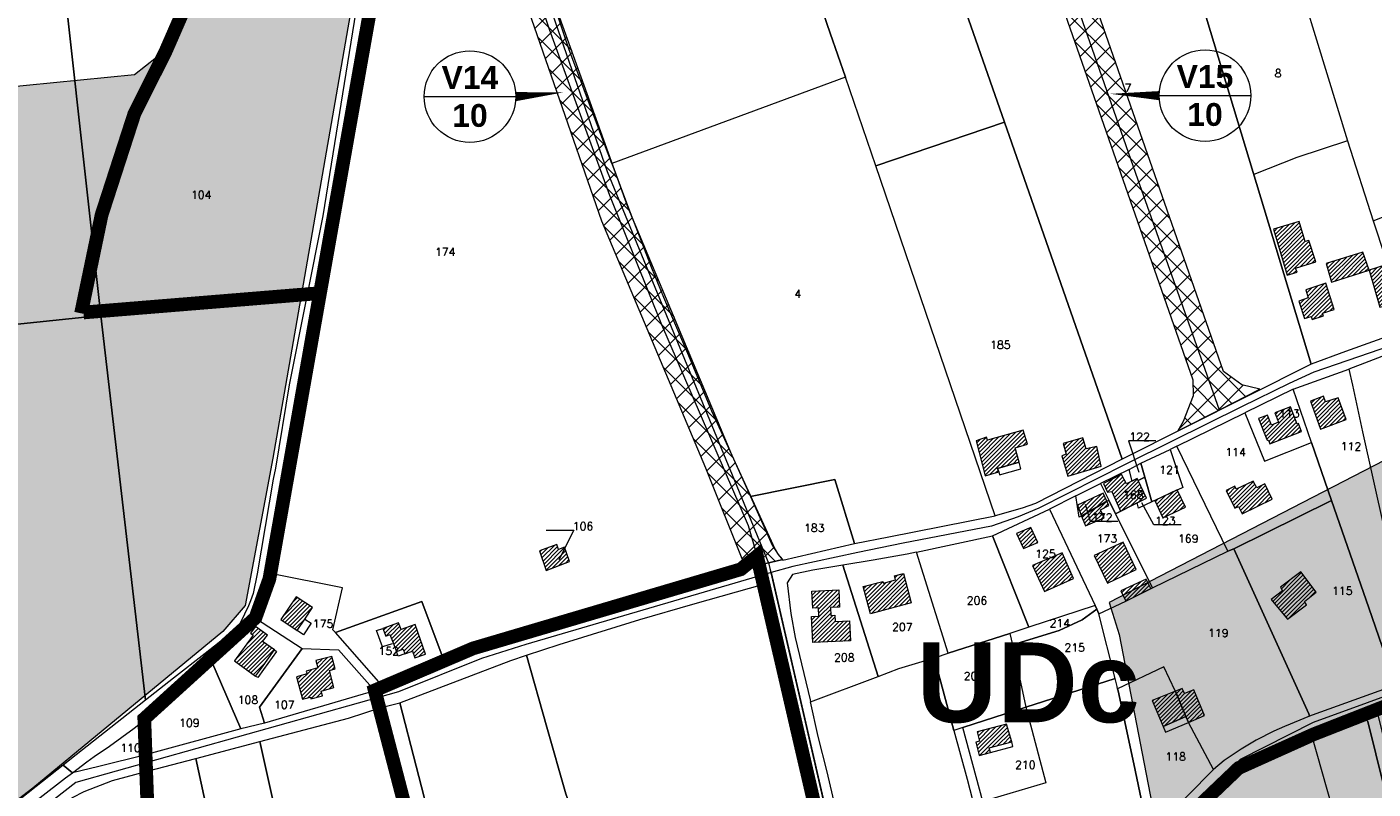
# Model space of a CAD drawing. Header units: metres. Extents: x 578835 to 593571, y 248557 to 255108.
# Tile 126 of 251: x 584321 to 584912, y 251097 to 251431. Entities that reach past the tile are written whole.
import ezdxf

# ---------------------------------------------------------------- set-up
doc = ezdxf.new("R2010")
doc.units = ezdxf.units.M
doc.linetypes.add('CACHEX2', pattern=[0.75, 0.5, -0.25])
doc.linetypes.add('SOLID_LINE', pattern=[0])
for name, color, linetype, lineweight in [('Cad-BATIMENT_BATI_LEGER13', 7, 'SOLID_LINE', 0), ('Cad-BATIMENT_BATI_PRIVE12', 7, 'SOLID_LINE', 0), ('Cad-BATIMENT_BATI_PRIVE12_HACH', 7, 'SOLID_LINE', 0), ('Cad-HYDROGRAPHI_COURS_D_EAU28', 5, 'SOLID_LINE', 0), ('Cad-PARCELLAIRE_PARCELLE1', 250, 'SOLID_LINE', 0), ('Cad-PARCELLAIRE_PARCELLE1_', 250, 'SOLID_LINE', 0), ('Cad-RESEAU_ROUT_AXE_DE_VOIE26', 255, 'SOLID_LINE', 0), ('Cad-RESEAU_ROUT_LIMITE_DE_VOIE_P23', 8, 'SOLID_LINE', 0), ('Cad-TOPONYMIE_DETAIL_PARCELLAIR181', 7, 'SOLID_LINE', 0), ('Cad-TOPONYMIE_NUMERO_DE_PARCELL182', 250, 'SOLID_LINE', 0), ('ER', 192, 'Continuous', 18), ('PLU', 7, 'CACHEX2', 5), ('PPRI global - contour', 152, 'Continuous', 5), ('PPRI global - hachures', 152, 'Continuous', 5)]:
    doc.layers.add(name, color=color, linetype=linetype, lineweight=lineweight)
doc.layers.add('PLU nom', color=7, linetype='Continuous')
doc.styles.get("Standard").update_dxf_attribs({"font": 'arialbd_0.ttf', "height": 50})
doc.styles.add('TEXTSTYLE_45_11', font='txt.shx', dxfattribs={"oblique": 50})

msp = doc.modelspace()

# ---------------------------------------------------------------- hatches: boundary and pattern name
at = {"layer": 'Cad-BATIMENT_BATI_PRIVE12_HACH', "ltscale": 0.4}
h = msp.add_hatch(dxfattribs=at)
h.set_pattern_fill('ANSI31', color=256, scale=0.4, style=0)
h.paths.add_polyline_path([(584886.58, 251328.07), (584883.49, 251337.51), (584881.88, 251337.04), (584879.17, 251345.84), (584867.91, 251342.45), (584873.97, 251322.22), (584878.3, 251323.59), (584877.59, 251325.31)])
h = msp.add_hatch(dxfattribs=at)
h.set_pattern_fill('ANSI31', color=256, scale=0.4, style=0)
h.paths.add_polyline_path([(584909.89, 251324.44), (584907.17, 251332.35), (584891.02, 251327.33), (584893.42, 251319.27)])
h = msp.add_hatch(dxfattribs=at)
h.set_pattern_fill('ANSI31', color=256, scale=0.4, style=0)
h.paths.add_polyline_path([(584921.81, 251310.17), (584916.8, 251326.7), (584909.89, 251324.44), (584914.63, 251308.23)])
h = msp.add_hatch(dxfattribs=at)
h.set_pattern_fill('ANSI31', color=256, scale=0.4, style=0)
h.paths.add_polyline_path([(584894.51, 251307.22), (584890.84, 251318.72), (584882.09, 251315.87), (584883.2, 251312.4), (584879.04, 251310.94), (584881.57, 251303.35), (584884.39, 251304.14), (584884.83, 251302.84), (584889.89, 251304.38), (584889.37, 251305.68)])
h = msp.add_hatch(dxfattribs=at)
h.set_pattern_fill('ANSI31', color=256, scale=0.4, style=0)
h.paths.add_polyline_path([(584899.86, 251259.06), (584896.26, 251268.57), (584890.73, 251266.77), (584889.86, 251269.27), (584884.11, 251266.99), (584888.51, 251254.77)])
h = msp.add_hatch(dxfattribs=at)
h.set_pattern_fill('ANSI31', color=256, scale=0.4, style=0)
h.paths.add_polyline_path([(584880.28, 251253.75), (584878.9, 251257.31), (584878.27, 251257.03), (584875.41, 251264.6), (584868.54, 251261.91), (584870.21, 251257.81), (584867.1, 251256.54), (584865.33, 251260.96), (584861.41, 251259.42), (584865.07, 251250.24), (584865.94, 251249.65), (584866.38, 251248.35)])
h = msp.add_hatch(dxfattribs=at)
h.set_pattern_fill('ANSI31', color=256, scale=0.4, style=0)
h.paths.add_polyline_path([(584756.43, 251240.26), (584754.74, 251246.59), (584760.05, 251248.14), (584758.13, 251254.34), (584742.51, 251249.92), (584742.15, 251251.23), (584737.58, 251249.72), (584741.5, 251234.33), (584747.46, 251236.06), (584746.92, 251237.58)])
h = msp.add_hatch(dxfattribs=at)
h.set_pattern_fill('ANSI31', color=256, scale=0.4, style=0)
h.paths.add_polyline_path([(584792.43, 251238.49), (584790.47, 251247.24), (584785.77, 251246.17), (584784.3, 251250.95), (584775.69, 251248.45), (584777.07, 251243.77), (584775.15, 251243.06), (584777.71, 251234.13)])
h = msp.add_hatch(dxfattribs=at)
h.set_pattern_fill('ANSI31', color=256, scale=0.4, style=0)
h.paths.add_polyline_path([(584812.23, 251224.53), (584808.61, 251232.26), (584808.22, 251233.12), (584803.46, 251230.83), (584801.31, 251234.88), (584793.47, 251230.99), (584795.2, 251227.13), (584797.07, 251227.39), (584800.93, 251218.8)])
h = msp.add_hatch(dxfattribs=at)
h.set_pattern_fill('ANSI31', color=256, scale=0.4, style=0)
h.paths.add_polyline_path([(584829.38, 251220.62), (584825.78, 251228.12), (584815.86, 251223.5), (584819.47, 251215.89)])
h = msp.add_hatch(dxfattribs=at)
h.set_pattern_fill('ANSI31', color=256, scale=0.4, style=0)
h.paths.add_polyline_path([(584867.42, 251224.02), (584864.14, 251230.77), (584860.58, 251229.02), (584859.09, 251232.02), (584851.56, 251228.5), (584850.95, 251229.78), (584847.23, 251227.91), (584851.02, 251220.09), (584852.6, 251220.89), (584854.19, 251217.68)])
h = msp.add_hatch(dxfattribs=at)
h.set_pattern_fill('ANSI31', color=256, scale=0.4, style=0)
h.paths.add_polyline_path([(584783.79, 251216.69), (584794.86, 251223.19), (584793.25, 251226.74), (584781.98, 251221.45)])
h = msp.add_hatch(dxfattribs=at)
h.set_pattern_fill('ANSI31', color=256, scale=0.4, style=0)
h.paths.add_polyline_path([(584794.86, 251223.19), (584783.79, 251216.69), (584785.55, 251212.38), (584793.74, 251215.96), (584792.13, 251219.4), (584795.77, 251221.27)])
h = msp.add_hatch(dxfattribs=at)
h.set_pattern_fill('ANSI31', color=256, scale=0.4, style=0)
h.paths.add_polyline_path([(584764.56, 251205.05), (584761.62, 251211.72), (584755.33, 251208.96), (584758.27, 251202.4)])
h = msp.add_hatch(dxfattribs=at)
h.set_pattern_fill('ANSI31', color=256, scale=0.4, style=0)
h.paths.add_polyline_path([(584559.32, 251196.81), (584558.13, 251200.05), (584558.01, 251200.6), (584557.06, 251203.08), (584554.42, 251202.08), (584553.75, 251204.14), (584546.15, 251201.39), (584549.09, 251192.83), (584556.51, 251195.79)])
h = msp.add_hatch(dxfattribs=at)
h.set_pattern_fill('ANSI31', color=256, scale=0.4, style=0)
h.paths.add_polyline_path([(584807.76, 251193.28), (584802.06, 251205.29), (584789.36, 251199.32), (584795.15, 251187.21)])
h = msp.add_hatch(dxfattribs=at)
h.set_pattern_fill('ANSI31', color=256, scale=0.4, style=0)
h.paths.add_polyline_path([(584780.31, 251189.31), (584775.24, 251200.6), (584762.35, 251194.94), (584767.51, 251183.57)])
h = msp.add_hatch(dxfattribs=at)
h.set_pattern_fill('ANSI31', color=256, scale=0.4, style=0)
h.paths.add_polyline_path([(584879.98, 251192.19), (584871.07, 251185.43), (584871.94, 251183.82), (584866.98, 251180.07), (584874.06, 251171.41), (584882.42, 251177.79), (584881.48, 251179.28), (584886.66, 251183.27)])
h = msp.add_hatch(dxfattribs=at)
h.set_pattern_fill('ANSI31', color=256, scale=0.4, style=0)
h.paths.add_polyline_path([(584688.11, 251185.73), (584696.73, 251188.01), (584696.97, 251187.24), (584702.2, 251188.69), (584701.72, 251190.54), (584705.75, 251191.55), (584709.15, 251178.57), (584691.24, 251173.84)])
h = msp.add_hatch(dxfattribs=at)
h.set_pattern_fill('ANSI31', color=256, scale=0.4, style=0)
h.paths.add_polyline_path([(584803.24, 251179.3), (584814.15, 251184.9), (584812.15, 251188.97), (584801.04, 251183.91)])
h = msp.add_hatch(dxfattribs=at)
h.set_pattern_fill('ANSI31', color=256, scale=0.4, style=0)
h.paths.add_polyline_path([(584446.58, 251176.57), (584439.42, 251181.32), (584432.68, 251171.29), (584439.92, 251166.43), (584443.29, 251171.5)])
h = msp.add_hatch(dxfattribs=at)
h.set_pattern_fill('ANSI31', color=256, scale=0.4, style=0)
h.paths.add_polyline_path([(584665.6, 251183.73), (584677.42, 251184.27), (584677.65, 251176.71), (584673.7, 251176.61), (584673.91, 251173.06), (584675.63, 251173.2), (584675.78, 251170.43), (584682.11, 251170.73), (584682.51, 251161.96), (584665.92, 251161.24), (584665.45, 251172.69), (584668.65, 251172.85), (584668.44, 251176.39), (584665.9, 251176.29)])
h = msp.add_hatch(dxfattribs=at)
h.set_pattern_fill('ANSI31', color=256, scale=0.4, style=0)
h.paths.add_polyline_path([(584421.64, 251146.51), (584424.23, 251150.06), (584429.91, 251158.01), (584424.74, 251161.7), (584426.81, 251164.44), (584421.55, 251168.24), (584419.41, 251165.27), (584420.55, 251164.47), (584415, 251156.87), (584412.34, 251153.2)])
h = msp.add_hatch(dxfattribs=at)
h.set_pattern_fill('ANSI31', color=256, scale=0.4, style=0)
h.paths.add_polyline_path([(584490.46, 251157.5), (584491.53, 251154.58), (584496.18, 251156.19), (584491.55, 251169.07), (584485.47, 251166.89), (584484.31, 251169.91), (584477.51, 251167.45), (584478.7, 251164.09), (584480.54, 251164.81), (584482.01, 251161.03), (584483.48, 251157.25), (584486.36, 251158.26), (584487.02, 251156.31)])
h = msp.add_hatch(dxfattribs=at)
h.set_pattern_fill('ANSI31', color=256, scale=0.4, style=0)
h.paths.add_polyline_path([(584456.02, 251141.47), (584453.99, 251148.99), (584456.49, 251149.64), (584455.04, 251155.1), (584448.11, 251153.29), (584448.95, 251150.12), (584443.88, 251148.69), (584444.23, 251147.51), (584439.63, 251146.22), (584442.26, 251136.42), (584445.66, 251137.25), (584445.88, 251136.49), (584450.97, 251137.81), (584450.39, 251139.88)])
h = msp.add_hatch(dxfattribs=at)
h.set_pattern_fill('ANSI31', color=256, scale=0.4, style=0)
h.paths.add_polyline_path([(584814.7, 251135.79), (584819.54, 251124.37), (584829.56, 251128.78), (584825, 251139.88)])
h = msp.add_hatch(dxfattribs=at)
h.set_pattern_fill('ANSI31', color=256, scale=0.4, style=0)
h.paths.add_polyline_path([(584825, 251139.88), (584829.56, 251128.78), (584830.68, 251126.2), (584837.68, 251129.24), (584832.95, 251140.44), (584828.88, 251138.87), (584827.88, 251141.01)])
h = msp.add_hatch(dxfattribs=at)
h.set_pattern_fill('ANSI31', color=256, scale=0.4, style=0)
h.paths.add_polyline_path([(584750.94, 251125.43), (584738.03, 251122.02), (584739.11, 251117.98), (584737.5, 251117.51), (584738.97, 251111.73), (584743.81, 251113.03), (584743.31, 251115.11), (584753.15, 251117.71)])
at = {"layer": 'ER', "ltscale": 0.4}
h = msp.add_hatch(dxfattribs=at)
h.set_pattern_fill('ANSI37', color=256, scale=2, style=0)
h.paths.add_polyline_path([(584649.43, 251202.1), (584630.51, 251243.54), (584585.08, 251351.83), (584541.71, 251472.26), (584529.29, 251502.03), (584530.09, 251511.44), (584532.65, 251514.71), (584536.88, 251516.61), (584545.23, 251518.22), (584617.38, 251524.81), (584732.5, 251536.96), (584768.48, 251538.6), (584806.56, 251542.08), (584824.73, 251541.87), (584851.24, 251546.16), (584873.91, 251549.55), (584941.24, 251563.49), (584971.66, 251576.14), (585016.7, 251593.83), (585059.11, 251607.86), (585086.64, 251615.3), (585151.33, 251627.75), (585224.85, 251636.47), (585295.49, 251640.79), (585369.67, 251646.99), (585450.89, 251658.61), (585518.83, 251663.57), (585580.34, 251665.92), (585625.02, 251667.43), (585636.03, 251670.13), (585632.97, 251680.16), (585626.27, 251679.13), (585581.46, 251677.42), (585521.14, 251675.19), (585450.82, 251668.3), (585377.74, 251659.72), (585296.63, 251653.35), (585224.52, 251647.52), (585148.85, 251637.71), (585085.07, 251625.51), (585059.44, 251618.96), (585016, 251604.55), (584977.3, 251590.61), (584936.8, 251577.89), (584892.21, 251565.35), (584856.67, 251559), (584825.33, 251555.52), (584806.95, 251552.78), (584768.67, 251550.55), (584733.03, 251548.67), (584617.72, 251535.78), (584543.89, 251528.92), (584532.33, 251531.01), (584523.11, 251526.87), (584515.53, 251517.15), (584521.06, 251500.27), (584531.52, 251466.61), (584573.3, 251346.15), (584618.98, 251237.88), (584635.78, 251195.87), (584636.69, 251193.89), (584652.81, 251197.59), (584650.7, 251200.09)])
at = {"layer": 'ER'}
h = msp.add_hatch(dxfattribs=at)
h.set_pattern_fill('ANSI37', color=256, scale=2, style=0)
h.paths.add_polyline_path([(584825.94, 251254), (584844.54, 251263.41), (584861.91, 251272.26), (584854.06, 251274.16), (584846, 251279.98), (584759.09, 251529.26), (584760.62, 251534.13), (584768.01, 251538.63), (584748.64, 251537.55), (584740.26, 251537.46), (584727.47, 251536.47), (584737.83, 251533.23), (584743.32, 251529.35), (584745.85, 251524.58), (584832.53, 251276.44), (584832.7, 251269.39), (584828.29, 251258.12)])
at = {"layer": 'PPRI global - hachures', "ltscale": 0.4}
h = msp.add_hatch(dxfattribs=at)
h.set_pattern_fill('ANSI36', color=256, scale=2, style=0)
h.paths.add_polyline_path([(583783.61, 251394.92), (583946.21, 251362.57), (584012.55, 251370.66), (584098.3, 251384.41), (584238.25, 251397.35), (584368.5, 251410.28), (584383.06, 251421.61), (584395.2, 251448.29), (584419.46, 251503.28), (584433.22, 251512.17), (584451.82, 251518.64), (584493.89, 251519.45), (584494.7, 251517.83), (584472.05, 251487.91), (584429.17, 251242.09), (584417.04, 251177.39), (584407.33, 251166.07), (584324.01, 251097.34), (584223.69, 251020.52), (584200.23, 251017.28), (584149.27, 251031.84), (583999.6, 251116.75), (583954.3, 251135.35), (583907.38, 251147.47), (583862.89, 251167.69), (583817.58, 251210.55), (583790.89, 251255.83), (583781.18, 251395.73)])
h = msp.add_hatch(dxfattribs=at)
h.set_pattern_fill('ANSI36', color=256, scale=2, style=0)
h.paths.add_polyline_path([(585242.56, 250780.23), (585265.66, 250798.09), (585286.7, 250804.38), (585289.93, 250787.96), (585326.39, 250810.17), (585330.51, 250825.48), (585332.77, 250868.33), (585348.01, 250892.87), (585368.08, 250929.4), (585385.04, 250960.79), (585420, 251010.54), (585447.53, 251036.99), (585518.72, 251077.28), (585598.27, 251123.95), (585621.04, 251151.16), (585692.53, 251198.38), (585723.43, 251230.19), (585637.54, 251423.36), (585591.28, 251427.03), (585538.57, 251422.44), (585488.16, 251414.81), (585414.83, 251394.96), (585343.03, 251372.05), (585277.87, 251348.23), (585198.43, 251338.3), (585108.29, 251333.72), (585046.42, 251316.92), (585001.35, 251284.85), (584795.87, 251178.72), (584800.22, 251164.72), (584815.5, 251086.08), (584822.37, 251051.72), (584819.32, 251024.99), (584791.82, 251006.67), (584731.47, 250981.47), (584700.16, 250976.13), (584659.67, 250974.6), (584593.22, 250952.46), (584510.56, 250915.62), (584433.42, 250868.28), (584351.68, 250824.76), (584321.89, 250808.72), (584305.85, 250783.52), (584289.81, 250751.95), (584310.44, 250703.84), (584324.95, 250679.41), (584347.1, 250669.48), (584371.55, 250659.56), (584400.57, 250641.23), (584409.74, 250621.38), (584399.81, 250601.53), (584383, 250586.26), (584353.21, 250570.99), (584343.28, 250555.72), (584342.52, 250547.32), (584351.68, 250539.68), (584363.14, 250532.81), (584402.1, 250526.7), (584442.58, 250516.01), (584470.85, 250509.9), (584483.07, 250499.98), (584489.18, 250483.18), (584480.78, 250466.38), (584358.94, 250424.9), (584287.9, 250398.94), (584209.22, 250382.14), (584125.96, 250363.05), (584103.32, 250351.74), (584085.24, 250360.61), (584066.5, 250379.34), (584071.07, 250273.21), (584114.62, 250275.14), (584147.19, 250265.93), (584185.77, 250251.87), (584224.57, 250241.26), (584264.15, 250239.99), (584302.22, 250247.96), (584339.45, 250262.04), (584392.88, 250285.19), (584363.5, 250180.41), (584396.55, 250191.71), (584429.35, 250209.71), (584463.06, 250232.48), (584509.48, 250247.33), (584563.23, 250258.54), (584653.27, 250281.47), (584710.91, 250295.68), (584752.12, 250307.72), (584786.5, 250341.33), (584838.38, 250380.15), (584946.57, 250440.75), (585046.31, 250526.64), (585147.58, 250632.48), (585219.01, 250708.68), (585240.76, 250756.07)])

# ---------------------------------------------------------------- linework, layer by layer
at = {"layer": 'Cad-BATIMENT_BATI_LEGER13'}
for points in [[(584757.24, 251237.32), (584756.43, 251240.26), (584746.92, 251237.58), (584747.46, 251236.06), (584747.82, 251234.76), (584757.24, 251237.32), (584757.24, 251237.32)], [(584757.24, 251237.32), (584756.43, 251240.26), (584746.92, 251237.58), (584747.46, 251236.06), (584747.82, 251234.76), (584757.24, 251237.32), (584757.24, 251237.32)], [(584483.48, 251157.25), (584486.36, 251158.26), (584487.02, 251156.31), (584484.13, 251155.3), (584483.48, 251157.25), (584483.48, 251157.25)], [(584483.48, 251157.25), (584486.36, 251158.26), (584487.02, 251156.31), (584484.13, 251155.3), (584483.48, 251157.25), (584483.48, 251157.25)], [(584820.65, 251121.9), (584830.68, 251126.2), (584829.65, 251128.57), (584829.56, 251128.78), (584819.54, 251124.37), (584820.65, 251121.9), (584820.65, 251121.9)], [(584820.65, 251121.9), (584830.68, 251126.2), (584829.65, 251128.57), (584829.56, 251128.78), (584819.54, 251124.37), (584820.65, 251121.9), (584820.65, 251121.9)]]:
    msp.add_lwpolyline(points, close=True, dxfattribs=at)
at = {"layer": 'Cad-BATIMENT_BATI_PRIVE12'}
for points in [[(584886.58, 251328.07), (584883.49, 251337.51), (584881.88, 251337.04), (584879.17, 251345.84), (584867.91, 251342.45), (584873.97, 251322.22), (584878.3, 251323.59), (584877.59, 251325.31), (584886.58, 251328.07), (584886.58, 251328.07)], [(584909.89, 251324.44), (584907.17, 251332.35), (584891.02, 251327.33), (584893.42, 251319.27), (584909.89, 251324.44), (584909.89, 251324.44)], [(584921.81, 251310.17), (584916.8, 251326.7), (584909.89, 251324.44), (584914.63, 251308.23), (584921.81, 251310.17), (584921.81, 251310.17)], [(584894.51, 251307.22), (584890.84, 251318.72), (584882.09, 251315.87), (584883.2, 251312.4), (584879.04, 251310.94), (584881.57, 251303.35), (584884.39, 251304.14), (584884.83, 251302.84), (584889.89, 251304.38), (584889.37, 251305.68), (584894.51, 251307.22), (584894.51, 251307.22)], [(584899.86, 251259.06), (584896.26, 251268.57), (584890.73, 251266.77), (584889.86, 251269.27), (584884.11, 251266.99), (584888.51, 251254.77), (584899.86, 251259.06), (584899.86, 251259.06)], [(584880.28, 251253.75), (584878.9, 251257.31), (584878.27, 251257.03), (584875.41, 251264.6), (584868.54, 251261.91), (584870.21, 251257.81), (584867.1, 251256.54), (584865.33, 251260.96), (584861.41, 251259.42), (584865.07, 251250.24), (584865.94, 251249.65), (584866.38, 251248.35), (584880.28, 251253.75), (584880.28, 251253.75)], [(584756.43, 251240.26), (584754.74, 251246.59), (584760.05, 251248.14), (584758.13, 251254.34), (584742.51, 251249.92), (584742.15, 251251.23), (584737.58, 251249.72), (584741.5, 251234.33), (584747.46, 251236.06), (584746.92, 251237.58), (584756.43, 251240.26), (584756.43, 251240.26)], [(584792.43, 251238.49), (584790.47, 251247.24), (584785.77, 251246.17), (584784.3, 251250.95), (584775.69, 251248.45), (584777.07, 251243.77), (584775.15, 251243.06), (584777.71, 251234.13), (584792.43, 251238.49), (584792.43, 251238.49)], [(584812.23, 251224.53), (584808.61, 251232.26), (584808.22, 251233.12), (584803.46, 251230.83), (584801.31, 251234.88), (584793.47, 251230.99), (584795.2, 251227.13), (584797.07, 251227.39), (584800.93, 251218.8), (584812.23, 251224.53), (584812.23, 251224.53)], [(584829.38, 251220.62), (584825.78, 251228.12), (584815.86, 251223.5), (584819.47, 251215.89), (584829.38, 251220.62), (584829.38, 251220.62)], [(584867.42, 251224.02), (584864.14, 251230.77), (584860.58, 251229.02), (584859.09, 251232.02), (584851.56, 251228.5), (584850.95, 251229.78), (584847.23, 251227.91), (584851.02, 251220.09), (584852.6, 251220.89), (584854.19, 251217.68), (584867.42, 251224.02), (584867.42, 251224.02)], [(584783.79, 251216.69), (584794.86, 251223.19), (584793.25, 251226.74), (584781.98, 251221.45), (584783.79, 251216.69), (584783.79, 251216.69)], [(584794.86, 251223.19), (584783.79, 251216.69), (584785.55, 251212.38), (584793.74, 251215.96), (584792.13, 251219.4), (584795.77, 251221.27), (584794.86, 251223.19), (584794.86, 251223.19)], [(584764.56, 251205.05), (584761.62, 251211.72), (584755.33, 251208.96), (584758.27, 251202.4), (584764.56, 251205.05), (584764.56, 251205.05)], [(584559.32, 251196.81), (584558.13, 251200.05), (584558.01, 251200.6), (584557.06, 251203.08), (584554.42, 251202.08), (584553.75, 251204.14), (584546.15, 251201.39), (584549.09, 251192.83), (584556.51, 251195.79), (584559.32, 251196.81), (584559.32, 251196.81)], [(584807.76, 251193.28), (584802.06, 251205.29), (584789.36, 251199.32), (584795.15, 251187.21), (584807.76, 251193.28), (584807.76, 251193.28)], [(584780.31, 251189.31), (584775.24, 251200.6), (584762.35, 251194.94), (584767.51, 251183.57), (584780.31, 251189.31), (584780.31, 251189.31)], [(584879.98, 251192.19), (584871.07, 251185.43), (584871.94, 251183.82), (584866.98, 251180.07), (584874.06, 251171.41), (584882.42, 251177.79), (584881.48, 251179.28), (584886.66, 251183.27), (584879.98, 251192.19), (584879.98, 251192.19)], [(584688.11, 251185.73), (584696.73, 251188.01), (584696.97, 251187.24), (584702.2, 251188.69), (584701.72, 251190.54), (584705.75, 251191.55), (584709.15, 251178.57), (584691.24, 251173.84), (584688.11, 251185.73), (584688.11, 251185.73)], [(584803.24, 251179.3), (584814.15, 251184.9), (584812.15, 251188.97), (584801.04, 251183.91), (584803.24, 251179.3), (584803.24, 251179.3)], [(584446.58, 251176.57), (584439.42, 251181.32), (584432.68, 251171.29), (584439.92, 251166.43), (584443.29, 251171.5), (584446.58, 251176.57), (584446.58, 251176.57)], [(584665.6, 251183.73), (584677.42, 251184.27), (584677.65, 251176.71), (584673.7, 251176.61), (584673.91, 251173.06), (584675.63, 251173.2), (584675.78, 251170.43), (584682.11, 251170.73), (584682.51, 251161.96), (584665.92, 251161.24), (584665.45, 251172.69), (584668.65, 251172.85), (584668.44, 251176.39), (584665.9, 251176.29), (584665.6, 251183.73), (584665.6, 251183.73)], [(584421.64, 251146.51), (584424.23, 251150.06), (584429.91, 251158.01), (584424.74, 251161.7), (584426.81, 251164.44), (584421.55, 251168.24), (584419.41, 251165.27), (584420.55, 251164.47), (584415, 251156.87), (584412.34, 251153.2), (584421.64, 251146.51), (584421.64, 251146.51)], [(584490.46, 251157.5), (584491.53, 251154.58), (584496.18, 251156.19), (584491.55, 251169.07), (584485.47, 251166.89), (584484.31, 251169.91), (584477.51, 251167.45), (584478.7, 251164.09), (584480.54, 251164.81), (584482.01, 251161.03), (584483.48, 251157.25), (584486.36, 251158.26), (584487.02, 251156.31), (584490.46, 251157.5), (584490.46, 251157.5)], [(584456.02, 251141.47), (584453.99, 251148.99), (584456.49, 251149.64), (584455.04, 251155.1), (584448.11, 251153.29), (584448.95, 251150.12), (584443.88, 251148.69), (584444.23, 251147.51), (584439.63, 251146.22), (584442.26, 251136.42), (584445.66, 251137.25), (584445.88, 251136.49), (584450.97, 251137.81), (584450.39, 251139.88), (584456.02, 251141.47), (584456.02, 251141.47)], [(584814.7, 251135.79), (584819.54, 251124.37), (584829.56, 251128.78), (584825, 251139.88), (584814.7, 251135.79), (584814.7, 251135.79)], [(584825, 251139.88), (584829.56, 251128.78), (584830.68, 251126.2), (584837.68, 251129.24), (584832.95, 251140.44), (584828.88, 251138.87), (584827.88, 251141.01), (584825, 251139.88), (584825, 251139.88)], [(584750.94, 251125.43), (584738.03, 251122.02), (584739.11, 251117.98), (584737.5, 251117.51), (584738.97, 251111.73), (584743.81, 251113.03), (584743.31, 251115.11), (584753.15, 251117.71), (584750.94, 251125.43), (584750.94, 251125.43)]]:
    msp.add_lwpolyline(points, close=True, dxfattribs=at)
at = {"layer": 'Cad-HYDROGRAPHI_COURS_D_EAU28'}
for points in [[(584466.3, 251442.51), (584451.1, 251348.28), (584436.35, 251274.26), (584430.42, 251237.64), (584429.34, 251232.87), (584422.42, 251191.38), (584420.58, 251182.76), (584419.45, 251179.54), (584418.57, 251177.35), (584415.05, 251170.04), (584414.62, 251169.33), (584411.05, 251165.58), (584409.75, 251164.46), (584399.61, 251156.48), (584385.6, 251145.61), (584373.45, 251136.01), (584342.99, 251111.95), (584337.34, 251107.47), (584337.34, 251107.47), (584337.34, 251107.47), (584341.42, 251104.13), (584347.69, 251108.89), (584350.87, 251111.27), (584357.58, 251115.85), (584368.47, 251123.67), (584374.19, 251128.27), (584377.47, 251131.45), (584402.4, 251152.7), (584406.88, 251155.41), (584420.01, 251169.89), (584421.65, 251171.93), (584423.64, 251175.77), (584425.34, 251180.15), (584426.38, 251183.46), (584427.74, 251188.93), (584432.44, 251215.41), (584434.58, 251227.4), (584436.31, 251237.24), (584437.3, 251240.23), (584437.83, 251242.72), (584438.18, 251244.42), (584439.57, 251251.56), (584441.3, 251261.3), (584442.41, 251267.85), (584445.48, 251283.38), (584447.41, 251293.8), (584452.06, 251320.05), (584456.98, 251349.89), (584460.54, 251367.58), (584467.36, 251407.26), (584468.74, 251417.42), (584470.04, 251426.45), (584474.4, 251451.11)], [(584316.31, 251084.87), (584327.15, 251093.35), (584338.3, 251101.97), (584341.42, 251104.13), (584337.34, 251107.47), (584312.82, 251088.14)]]:
    msp.add_lwpolyline(points, dxfattribs=at)
at = {"layer": 'Cad-PARCELLAIRE_PARCELLE1'}
for points in [[(584297.61, 251298.77), (584285.97, 251422.31), (584281.19, 251482.44), (584276.09, 251584.91), (584276.6, 251584.72), (584301.39, 251576.21), (584324.84, 251565.8), (584353.77, 251304.58), (584297.61, 251298.77), (584297.61, 251298.77)], [(584801.65, 251241.59), (584750.05, 251389.33), (584720.67, 251473.59), (584700.02, 251534.18), (584709.37, 251534.85), (584723.1, 251536.22), (584741.95, 251537.47), (584758.6, 251537.52), (584778.4, 251539.29), (584806.3, 251541.84), (584884.4, 251283.3), (584801.65, 251241.59), (584801.65, 251241.59)], [(584806.3, 251541.84), (584806.63, 251541.87), (584824.78, 251541.72), (584851.29, 251545.94), (584868.05, 251486.59), (584900.36, 251381.16), (584911.71, 251346.11), (584927.66, 251297.39), (584925.29, 251298.09), (584899.52, 251288.8), (584884.4, 251283.3), (584806.3, 251541.84), (584806.3, 251541.84)], [(584680.23, 251409.02), (584673.5, 251428.41), (584662.9, 251459.51), (584639.71, 251526.91), (584657.62, 251529.52), (584678.04, 251531.78), (584691.27, 251533.34), (584697.31, 251534.07), (584700.02, 251534.18), (584720.67, 251473.59), (584750.05, 251389.33), (584693.53, 251370.22), (584680.23, 251409.02), (584680.23, 251409.02)], [(584553.84, 251436.8), (584587.75, 251449.21), (584599.11, 251453.4), (584653.82, 251473.46), (584635.71, 251526.35), (584639.71, 251526.91), (584662.9, 251459.51), (584673.5, 251428.41), (584680.23, 251409.02), (584577.78, 251371.24), (584573.01, 251383.99), (584571.96, 251386.69), (584558.99, 251421.51), (584553.84, 251436.8), (584553.84, 251436.8)], [(584974.15, 251315.22), (584986.65, 251320.39), (584965.03, 251376.88), (584916.48, 251501.9), (584911.5, 251500.37), (584868.05, 251486.59), (584900.36, 251381.16), (584911.71, 251346.11), (584958.86, 251364.89), (584974.15, 251315.22), (584974.15, 251315.22)], [(584577.78, 251371.24), (584585.11, 251351.68), (584595.21, 251325.54), (584600.49, 251312.61), (584611.46, 251287), (584621.55, 251262.87), (584630.53, 251243.34), (584638.64, 251225.18), (584675.69, 251232.73), (584684.22, 251204.57), (584699.31, 251207.51), (584745.94, 251216.76), (584693.53, 251370.22), (584680.23, 251409.02), (584577.78, 251371.24), (584577.78, 251371.24)], [(584745.94, 251216.76), (584693.53, 251370.22), (584750.05, 251389.33), (584801.65, 251241.59), (584763.54, 251222.25), (584757.69, 251220.19), (584745.94, 251216.76), (584745.94, 251216.76)], [(584241.69, 251281.39), (584241.1, 251292.38), (584297.61, 251298.77), (584353.77, 251304.58), (584373.45, 251136.01), (584342.99, 251111.95), (584312.82, 251088.14), (584297.44, 251076.82), (584292.41, 251072.95), (584278.14, 251061.28), (584263.29, 251049.45), (584259.57, 251046.68), (584255.4, 251105.52), (584241.69, 251281.39), (584241.69, 251281.39)], [(584901, 251281.01), (584902.65, 251274.12), (584907, 251253.64), (584916.36, 251211.62), (584916.48, 251211.29), (584942.19, 251220.25), (584934.73, 251251.28), (584934.19, 251254.69), (584932.13, 251268.56), (584931.36, 251274.85), (584930.79, 251282.5), (584931.03, 251285.53), (584931.03, 251292.55), (584901, 251281.01), (584901, 251281.01)], [(584901, 251281.01), (584902.65, 251274.12), (584907, 251253.64), (584916.36, 251211.62), (584916.48, 251211.29), (584923.49, 251178.78), (584930.64, 251146.38), (584921.48, 251142.6), (584909.74, 251176.4), (584893.35, 251223.52), (584884.64, 251248.88), (584876.58, 251272.27), (584901, 251281.01), (584901, 251281.01)], [(584876.58, 251272.27), (584855.44, 251261.92), (584864.05, 251240.69), (584884.64, 251248.88), (584876.58, 251272.27), (584876.58, 251272.27)], [(584884.64, 251248.88), (584893.35, 251223.52), (584850.53, 251202.32), (584847.98, 251201.22), (584825.5, 251247.27), (584855.44, 251261.92), (584864.05, 251240.69), (584884.64, 251248.88), (584884.64, 251248.88)], [(584825.5, 251247.27), (584822.58, 251245.8), (584828.24, 251229.22), (584814.6, 251222.84), (584808.73, 251220.12), (584808.2, 251222.52), (584798.71, 251217.71), (584814.95, 251185.19), (584847.98, 251201.22), (584825.5, 251247.27), (584825.5, 251247.27)], [(584811.55, 251233.73), (584809.8, 251239.83), (584822.58, 251245.8), (584828.24, 251229.22), (584814.6, 251222.84), (584811.55, 251233.73), (584811.55, 251233.73)], [(584804.67, 251237.05), (584807.82, 251238.77), (584809.8, 251239.83), (584811.55, 251233.73), (584808.61, 251232.26), (584808.22, 251233.12), (584805.92, 251232.04), (584804.67, 251237.05), (584804.67, 251237.05)], [(584792.08, 251230.88), (584795.73, 251223.71), (584798.71, 251217.71), (584808.2, 251222.52), (584812.23, 251224.53), (584808.61, 251232.26), (584808.22, 251233.12), (584805.92, 251232.04), (584804.67, 251237.05), (584792.08, 251230.88), (584792.08, 251230.88)], [(584808.61, 251232.26), (584811.55, 251233.73), (584814.6, 251222.84), (584808.73, 251220.12), (584808.2, 251222.52), (584812.23, 251224.53), (584808.61, 251232.26), (584808.61, 251232.26)], [(584638.64, 251225.18), (584648.17, 251203.9), (584650.72, 251199.88), (584652.83, 251197.38), (584684.22, 251204.57), (584675.69, 251232.73), (584638.64, 251225.18), (584638.64, 251225.18)], [(584792.08, 251230.88), (584795.73, 251223.71), (584782.75, 251216.16), (584781.32, 251225.52), (584792.08, 251230.88), (584792.08, 251230.88)], [(584781.32, 251225.52), (584769.76, 251219.76), (584789.79, 251177.51), (584790.42, 251175.89), (584791.34, 251173.74), (584803.24, 251179.3), (584814.95, 251185.19), (584798.71, 251217.71), (584795.73, 251223.71), (584782.75, 251216.16), (584781.32, 251225.52), (584781.32, 251225.52)], [(584921.48, 251142.6), (584884.83, 251129.39), (584883.79, 251128.97), (584883.38, 251129.94), (584850.53, 251202.32), (584893.35, 251223.52), (584909.74, 251176.4), (584921.48, 251142.6), (584921.48, 251142.6)], [(584760.65, 251167.94), (584744.78, 251207.97), (584769.76, 251219.76), (584789.79, 251177.51), (584760.65, 251167.94), (584760.65, 251167.94)], [(584557.06, 251203.08), (584554.42, 251202.08), (584553.75, 251204.14), (584546.15, 251201.39), (584549.09, 251192.83), (584559.32, 251196.81), (584557.06, 251203.08), (584557.06, 251203.08)], [(584711.41, 251200.83), (584744.78, 251207.97), (584760.65, 251167.94), (584752.31, 251165.23), (584725.25, 251156.51), (584711.41, 251200.83), (584711.41, 251200.83)], [(584679.16, 251195.12), (584694.61, 251146.37), (584703.64, 251149.79), (584719.72, 251154.7), (584725.25, 251156.51), (584711.41, 251200.83), (584707.28, 251199.93), (584692.49, 251197.35), (584679.16, 251195.12), (584679.16, 251195.12)], [(584798.49, 251145.46), (584791.34, 251173.74), (584803.24, 251179.3), (584814.95, 251185.19), (584847.98, 251201.22), (584850.53, 251202.32), (584883.38, 251129.94), (584883.79, 251128.97), (584872.7, 251124.47), (584868.1, 251122.31), (584860.35, 251118.42), (584853.75, 251114.53), (584846.26, 251109.44), (584841.64, 251105.6), (584830.68, 251126.2), (584829.65, 251128.57), (584824.9, 251140.09), (584819.82, 251150.59), (584799.6, 251140.98), (584799.35, 251141.97), (584798.49, 251145.46), (584798.49, 251145.46)], [(584679.16, 251195.12), (584665.91, 251192.9), (584657.08, 251191.04), (584654.66, 251187.39), (584656.36, 251173.93), (584658.22, 251163.49), (584664.8, 251136.07), (584664.95, 251135.3), (584694.61, 251146.37), (584679.16, 251195.12), (584679.16, 251195.12)], [(584477.77, 251141.72), (584456.64, 251165.6), (584455.48, 251166.73), (584459.71, 251185.14), (584428.17, 251191.53), (584427.74, 251188.93), (584426.38, 251183.46), (584425.34, 251180.15), (584423.64, 251175.77), (584421.65, 251171.93), (584442.14, 251158.58), (584458.02, 251158.02), (584473.95, 251140.07), (584477.77, 251141.72), (584477.77, 251141.72)], [(584595.3, 250963.61), (584571.45, 251046.67), (584566.8, 251062.78), (584558.36, 251092.83), (584557.61, 251094.89), (584549.32, 251124.07), (584540.41, 251155.65), (584554.69, 251160.42), (584590.05, 251171.28), (584613.31, 251178.02), (584644.96, 251187.02), (584646.88, 251182.84), (584651.95, 251156.73), (584658.92, 251129.56), (584659.73, 251125.84), (584663.45, 251112.88), (584675.3, 251056.91), (584686.01, 251012.66), (584687.05, 251007.18), (584686.4, 251005), (584683.17, 251002.28), (584595.3, 250963.61), (584595.3, 250963.61)], [(584504.27, 251153.08), (584477.77, 251141.72), (584456.64, 251165.6), (584494.58, 251179.24), (584504.27, 251153.08), (584504.27, 251153.08)], [(584753.48, 251160.21), (584773.97, 251166.49), (584784.06, 251171.12), (584790.42, 251175.89), (584789.79, 251177.51), (584760.65, 251167.94), (584752.31, 251165.23), (584753.48, 251160.21), (584753.48, 251160.21)], [(584759.39, 251132.83), (584798.49, 251145.46), (584791.34, 251173.74), (584790.42, 251175.89), (584784.06, 251171.12), (584773.97, 251166.49), (584753.48, 251160.21), (584759.39, 251132.83), (584759.39, 251132.83)], [(584425.5, 251125.88), (584415.25, 251123.35), (584402.4, 251152.7), (584406.88, 251155.41), (584420.01, 251169.89), (584421.65, 251171.93), (584442.14, 251158.58), (584423.35, 251132.82), (584425.5, 251125.88), (584425.5, 251125.88)], [(584731.77, 251123.95), (584727.84, 251122.62), (584721.14, 251147.58), (584719.72, 251154.7), (584725.25, 251156.51), (584752.31, 251165.23), (584753.48, 251160.21), (584759.39, 251132.83), (584731.77, 251123.95), (584731.77, 251123.95)], [(584473.95, 251140.07), (584468.87, 251138.64), (584425.5, 251125.88), (584423.35, 251132.82), (584442.14, 251158.58), (584458.02, 251158.02), (584473.95, 251140.07), (584473.95, 251140.07)], [(584374.19, 251128.27), (584377.47, 251131.45), (584402.4, 251152.7), (584415.25, 251123.35), (584375.98, 251112.71), (584374.19, 251128.27), (584374.19, 251128.27)], [(584502.62, 251065.22), (584499.22, 251079.3), (584484.94, 251134.74), (584533.59, 251153.41), (584540.41, 251155.65), (584549.32, 251124.07), (584557.61, 251094.89), (584558.36, 251092.83), (584566.8, 251062.78), (584571.45, 251046.67), (584595.3, 250963.61), (584534.82, 250938.49), (584502.62, 251065.22), (584502.62, 251065.22)], [(584812.6, 251076.2), (584820.82, 251084.47), (584840.88, 251104.87), (584841.64, 251105.6), (584830.68, 251126.2), (584829.65, 251128.57), (584824.9, 251140.09), (584819.82, 251150.59), (584799.6, 251140.98), (584799.83, 251140.11), (584806.65, 251108.03), (584812.52, 251080.21), (584812.6, 251076.2), (584812.6, 251076.2)], [(584406.47, 251059.63), (584414.53, 251060.86), (584434.7, 251067.12), (584423.46, 251117.79), (584462.42, 251128.06), (584476.71, 251132.72), (584484.94, 251134.74), (584499.22, 251079.3), (584502.62, 251065.22), (584493.99, 251063.04), (584491.98, 251062.43), (584486.1, 251060.72), (584415.08, 251037.5), (584417.17, 251026.3), (584443.35, 250885.69), (584433.58, 250880.31), (584400.85, 251040.09), (584397.04, 251038.33), (584392.92, 251043.22), (584388.41, 251055.78), (584406.47, 251059.63), (584406.47, 251059.63)], [(584731.77, 251123.95), (584759.39, 251132.83), (584768.1, 251099.68), (584740.5, 251091.57), (584731.77, 251123.95), (584731.77, 251123.95)], [(584375.98, 251112.71), (584373.56, 251112.05), (584352.9, 251106.88), (584341.42, 251104.13), (584347.69, 251108.89), (584350.87, 251111.27), (584357.58, 251115.85), (584368.47, 251123.67), (584374.19, 251128.27), (584375.98, 251112.71), (584375.98, 251112.71)], [(584906.03, 251130.17), (584909.3, 251126.64), (584923.28, 251069.85), (584900.79, 251063.73), (584884.62, 251121.01), (584884.39, 251121.88), (584885.26, 251122.3), (584904.03, 251129.43), (584905, 251129.74), (584906.03, 251130.17), (584906.03, 251130.17)], [(584946.5, 250996.22), (584935.07, 250996.93), (584934.12, 250997.4), (584931.46, 250998.63), (584930.53, 250999.89), (584928.84, 251001.42), (584927.53, 251002.32), (584919.02, 251003.39), (584918.11, 251003.53), (584917.78, 251004.51), (584915.62, 251011.58), (584915.38, 251012.56), (584915.05, 251013.54), (584900.79, 251063.73), (584923.28, 251069.85), (584909.3, 251126.64), (584906.03, 251130.17), (584911.94, 251132.44), (584912.9, 251132.74), (584913.14, 251131.87), (584946.26, 250997.2), (584946.5, 250996.22), (584946.5, 250996.22)], [(584884.39, 251121.88), (584883.42, 251121.58), (584879.51, 251120.03), (584876.56, 251118.78), (584869.65, 251115.63), (584865.3, 251113.38), (584858.31, 251109.33), (584853.15, 251105.9), (584848.33, 251102.48), (584843.09, 251098.03), (584838.25, 251093.84), (584833.2, 251089.17), (584828.55, 251084.66), (584822.92, 251079.06), (584817.62, 251073.39), (584830.76, 251021.75), (584858.27, 251020.04), (584914.29, 251012.7), (584915.38, 251012.56), (584915.05, 251013.54), (584900.79, 251063.73), (584884.62, 251121.01), (584884.39, 251121.88), (584884.39, 251121.88)], [(584406.47, 251059.63), (584395.46, 251110.43), (584423.46, 251117.79), (584434.7, 251067.12), (584414.53, 251060.86), (584406.47, 251059.63), (584406.47, 251059.63)], [(584388.41, 251055.78), (584388.13, 251057.2), (584336.94, 251042.23), (584335.2, 251050.22), (584377.46, 251073.26), (584374.65, 251105.01), (584395.46, 251110.43), (584406.47, 251059.63), (584388.41, 251055.78), (584388.41, 251055.78)], [(584335.2, 251050.22), (584306.54, 251035.11), (584280.59, 251020.13), (584259.6, 251012.8), (584258.75, 251026.89), (584276.36, 251042.06), (584299.92, 251060.98), (584330.08, 251084.9), (584341.41, 251093.31), (584346.54, 251095.98), (584358.85, 251100.68), (584374.65, 251105.01), (584377.46, 251073.26), (584335.2, 251050.22), (584335.2, 251050.22)]]:
    msp.add_lwpolyline(points, close=True, dxfattribs=at)
for points in [[(584466.3, 251442.51), (584451.1, 251348.28), (584436.35, 251274.26), (584430.42, 251237.64), (584429.34, 251232.87), (584422.42, 251191.38), (584420.58, 251182.76), (584419.45, 251179.54), (584418.57, 251177.35), (584415.05, 251170.04), (584414.62, 251169.33), (584411.05, 251165.58), (584409.75, 251164.46), (584399.61, 251156.48), (584385.6, 251145.61), (584373.45, 251136.01), (584353.77, 251304.58), (584324.84, 251565.8)], [(584524.84, 251506.49), (584550.44, 251430.16), (584576.81, 251357.33), (584599.68, 251300.62), (584637.64, 251212.5), (584641.5, 251198.88), (584640.66, 251197.03), (584638.24, 251194.49), (584635.15, 251192.9), (584584.6, 251178.3), (584550.47, 251167.53), (584517.09, 251158.49), (584504.27, 251153.08), (584494.58, 251179.24), (584456.64, 251165.6), (584455.48, 251166.73), (584459.71, 251185.14), (584428.17, 251191.53), (584428.17, 251191.53), (584428.17, 251191.53), (584432.44, 251215.41), (584434.58, 251227.4), (584436.31, 251237.24), (584437.3, 251240.23), (584437.83, 251242.72), (584438.18, 251244.42), (584439.57, 251251.56), (584441.3, 251261.3), (584442.41, 251267.85), (584445.48, 251283.38), (584447.41, 251293.8), (584452.06, 251320.05), (584456.98, 251349.89), (584460.54, 251367.58), (584467.36, 251407.26), (584468.74, 251417.42), (584470.04, 251426.45), (584474.4, 251451.11)], [(584683.17, 251057.46), (584672.21, 251104.58), (584668.29, 251119.97), (584664.95, 251135.3), (584694.61, 251146.37), (584703.64, 251149.79), (584719.72, 251154.7), (584721.14, 251147.58), (584727.84, 251122.62), (584727.84, 251122.62), (584727.84, 251122.62), (584733.58, 251101.36), (584741.7, 251070.26)]]:
    msp.add_lwpolyline(points, dxfattribs=at)
at = {"layer": 'Cad-PARCELLAIRE_PARCELLE1_'}
for points in [[(584557.06, 251203.08), (584554.42, 251202.08), (584553.75, 251204.14), (584546.15, 251201.39), (584549.09, 251192.83), (584559.32, 251196.81), (584557.06, 251203.08), (584557.06, 251203.08)], [(584731.77, 251123.95), (584727.84, 251122.62), (584733.58, 251101.36), (584741.7, 251070.26), (584745.06, 251055.83), (584751.69, 251031.75), (584753.63, 251023.22), (584772.57, 251035.39), (584777.9, 251040.64), (584804.64, 251066.84), (584810.95, 251074.27), (584812.6, 251076.2), (584812.52, 251080.21), (584806.65, 251108.03), (584799.83, 251140.11), (584799.6, 251140.98), (584799.35, 251141.97), (584798.49, 251145.46), (584759.39, 251132.83), (584768.1, 251099.68), (584740.5, 251091.57), (584731.77, 251123.95), (584731.77, 251123.95)]]:
    msp.add_lwpolyline(points, close=True, dxfattribs=at)
at = {"layer": 'Cad-RESEAU_ROUT_AXE_DE_VOIE26'}
for q in [(584646.88, 251195.55), (584690.45, 251006.21), (584690.45, 251006.21)]:
    msp.add_line((584647.73, 251191.89), q, dxfattribs=at)
for points in [[(584646.88, 251195.55), (584575.97, 251367.57), (584529.31, 251501.86), (584526.35, 251514.22), (584526.66, 251514.81)], [(584646.88, 251195.55), (584575.97, 251367.57), (584529.31, 251501.86), (584526.35, 251514.22), (584526.66, 251514.81)], [(584690.45, 251006.21), (584646.88, 251195.55), (584575.97, 251367.57), (584529.31, 251501.86)], [(584690.45, 251006.21), (584646.88, 251195.55), (584575.97, 251367.57), (584529.31, 251501.86)], [(585107.11, 251358.93), (585070.94, 251350.47), (585044.67, 251343.34), (585024.53, 251335.5), (584996.73, 251321.32), (584974.86, 251312.7), (584929.46, 251294.8), (584885.69, 251279.73), (584874.87, 251274.84), (584853.85, 251264.51), (584823.47, 251249.46), (584803.17, 251239.39), (584765.01, 251220.12), (584756.04, 251216.3), (584744.27, 251212.29), (584705.58, 251204.72), (584685.65, 251200.72), (584657.22, 251194.53), (584647.73, 251191.89)], [(584647.73, 251191.89), (584540.07, 251160.3), (584520.71, 251154.28), (584484.31, 251139.65), (584342.84, 251099.9), (584222.48, 251005.84), (584193.83, 250983.53), (584185.62, 250980.97), (584175.65, 250979.79), (584119.35, 250899.98), (584100.22, 250869.92), (584081.28, 250840.39), (584059.61, 250804.95), (584036.7, 250764.11), (584024.27, 250749.01), (584009.24, 250742.87), (583987.49, 250742.88), (583884.15, 250755.15), (583785.42, 250764.85), (583644.94, 250779.87)], [(584647.73, 251191.89), (584540.07, 251160.3), (584520.71, 251154.28), (584484.31, 251139.65), (584342.84, 251099.9), (584222.48, 251005.84), (584193.83, 250983.53), (584185.62, 250980.97), (584175.65, 250979.79), (584119.35, 250899.98), (584100.22, 250869.92), (584081.28, 250840.39), (584059.61, 250804.95), (584036.7, 250764.11), (584024.27, 250749.01), (584009.24, 250742.87), (583987.49, 250742.88), (583884.15, 250755.15), (583785.42, 250764.85), (583644.94, 250779.87)], [(584647.73, 251191.89), (584540.07, 251160.3), (584520.71, 251154.28), (584484.31, 251139.65), (584342.84, 251099.9), (584222.48, 251005.84), (584193.83, 250983.53), (584185.62, 250980.97), (584175.65, 250979.79), (584119.35, 250899.98), (584100.22, 250869.92), (584081.28, 250840.39), (584059.61, 250804.95), (584036.7, 250764.11), (584024.27, 250749.01), (584009.24, 250742.87)], [(584958.04, 251152.65), (584885.32, 251126.23), (584853.39, 251109.9), (584815.62, 251074.47)]]:
    msp.add_lwpolyline(points, dxfattribs=at)
at = {"layer": 'Cad-RESEAU_ROUT_LIMITE_DE_VOIE_P23'}
for points in [[(584844.33, 251263.11), (584830.85, 251301.21), (584808.67, 251363.9), (584784.37, 251433.34), (584748.8, 251537.46)], [(584900.35, 251381.13), (584878.2, 251373.88), (584859.3, 251366.35)], [(584443.29, 251171.53), (584446, 251169.77), (584442.62, 251164.67), (584439.88, 251166.46)], [(584481.52, 251160.63), (584477.35, 251159.27), (584474.74, 251166.48), (584477.48, 251167.44)], [(584429.89, 251157.96), (584430.86, 251157.26), (584425.19, 251149.41), (584422.59, 251145.83), (584421.62, 251146.52)], [(584525.61, 250934.66), (584508.23, 251004.21), (584494.02, 251063.04), (584490.57, 251076.34), (584479.15, 251121.93), (584476.72, 251132.67)], [(584743.84, 251113.05), (584753.67, 251115.64), (584753.15, 251117.72)]]:
    msp.add_lwpolyline(points, dxfattribs=at)
at = {"layer": 'Cad-TOPONYMIE_DETAIL_PARCELLAIR181'}
for points in [[(584816.4, 251249.63), (584804.36, 251249.62), (584808.89, 251235.95), (584808.89, 251235.95)], [(584799.73, 251214.35), (584787.78, 251214.35), (584785.51, 251221.74), (584785.51, 251221.74)], [(584827.48, 251212.77), (584815.45, 251212.77), (584810.18, 251222.47), (584810.18, 251222.47)], [(584549.02, 251210.44), (584561.14, 251210.44), (584554.56, 251197.41), (584554.56, 251197.41)]]:
    msp.add_lwpolyline(points, dxfattribs=at)
at = {"layer": 'ER'}
for points in [[(584936.8, 251577.89), (584892.21, 251565.35), (584856.67, 251559), (584825.33, 251555.52), (584806.95, 251552.78), (584768.67, 251550.55), (584733.03, 251548.67), (584617.72, 251535.78), (584543.89, 251528.92), (584532.33, 251531.01), (584523.11, 251526.87), (584515.53, 251517.15), (584521.06, 251500.27), (584531.52, 251466.61), (584573.3, 251346.15), (584618.98, 251237.88), (584635.78, 251195.87), (584636.69, 251193.89), (584652.81, 251197.59), (584650.7, 251200.09), (584649.43, 251202.1)], [(584649.43, 251202.1), (584630.51, 251243.54), (584585.08, 251351.83), (584541.71, 251472.26), (584529.29, 251502.03), (584530.09, 251511.44), (584532.65, 251514.71), (584536.88, 251516.61), (584545.23, 251518.22), (584617.38, 251524.81), (584732.5, 251536.96), (584768.48, 251538.6), (584806.56, 251542.08), (584824.73, 251541.87), (584851.24, 251546.16), (584873.91, 251549.55), (584941.24, 251563.49)]]:
    msp.add_lwpolyline(points, dxfattribs=at)
msp.add_lwpolyline([(584825.94, 251254), (584844.54, 251263.41), (584861.91, 251272.26), (584854.06, 251274.16), (584846, 251279.98), (584759.09, 251529.26), (584760.62, 251534.13), (584768.01, 251538.63), (584748.64, 251537.55), (584740.26, 251537.46), (584727.47, 251536.47), (584737.83, 251533.23), (584743.32, 251529.35), (584745.85, 251524.58), (584832.53, 251276.44), (584832.7, 251269.39), (584828.29, 251258.12)], close=True, dxfattribs=at)
at = {"layer": 'ER', "ltscale": 0.4}
for points in [[(584556.38, 251402.37, 0, 4, 0), (584535.71, 251400.56, 6, 6, 0)], [(584796.45, 251401.78, 0, 4, 0), (584817.84, 251400.99, 6, 6, 0)]]:
    msp.add_lwpolyline(points, format="xyseb", dxfattribs=at)
for points in [[(584495.56, 251400.56), (584535.71, 251400.56)], [(584817.84, 251400.99), (584857.99, 251400.99)], [(584649.43, 251202.1), (584650.7, 251200.09), (584652.81, 251197.59), (584636.69, 251193.89), (584635.78, 251195.87)]]:
    msp.add_lwpolyline(points, dxfattribs=at)
for centre in [(584515.64, 251400.56), (584837.92, 251400.99)]:
    msp.add_circle(centre, 20.08, dxfattribs=at)
at = {"layer": 'PLU', "color": 7, "ltscale": 2, "const_width": 6}
for points in [[(584964.4, 251736.73), (584650.54, 251705.7), (584537.96, 251563.78), (584490.48, 251502.07), (584478.11, 251473.72), (584427.7, 251189.05), (584421.61, 251172.11), (584372.86, 251127.82), (584376.12, 251036.87), (584400.86, 251040.29), (584406.2, 251014.19), (584442.46, 251018.69), (584445.92, 251047.8), (584494, 251063.23), (584473.9, 251140.25), (584517.06, 251158.67), (584634.36, 251193.33), (584641.49, 251199.1), (584686.37, 251005.19), (584685.79, 251004.82)], [(584685.99, 250965.69), (584685.99, 250965.69), (584685.99, 250965.69), (584685.99, 250965.69), (584723.7, 250975.52), (584740.63, 250983.17), (584764.13, 250996.27), (584822.59, 251013.75), (584830.79, 251021.4), (584819.32, 251074.37), (584852.7, 251106.23), (584885.48, 251120.97), (584958.57, 251149.64), (584958.57, 251149.64), (584958.57, 251149.64), (584958.57, 251149.64), (584958.57, 251149.64)]]:
    msp.add_lwpolyline(points, dxfattribs=at)
at = {"layer": 'PLU', "ltscale": 2, "const_width": 6}
for points in [[(584459.45, 251688.03), (584434.53, 251687.02), (584434.5, 251539.35), (584415.31, 251496.19), (584382.33, 251420.66), (584368.53, 251393.08), (584354.14, 251348.72), (584345.14, 251305.56)], [(584346.19, 251305.92), (584346.19, 251305.92), (584346.19, 251305.92), (584346.19, 251305.92), (584450.38, 251314.43)]]:
    msp.add_lwpolyline(points, dxfattribs=at)
at = {"layer": 'PPRI global - contour'}
for points in [[(584238.25, 251397.35), (584368.5, 251410.28), (584383.06, 251421.61), (584395.2, 251448.29), (584419.46, 251503.28), (584433.22, 251512.17), (584451.82, 251518.64), (584493.89, 251519.45), (584494.7, 251517.83), (584472.05, 251487.91), (584429.17, 251242.09), (584417.04, 251177.39), (584407.33, 251166.07), (584324.01, 251097.34), (584223.69, 251020.52)], [(585850.71, 251460.04), (585805.32, 251432.38), (585751.85, 251416.35), (585690.74, 251417.11), (585639.4, 251423.21), (585591.28, 251427.03), (585538.57, 251422.44), (585488.16, 251414.81), (585414.83, 251394.96), (585343.03, 251372.05), (585277.87, 251348.23), (585198.43, 251338.3), (585108.29, 251333.72), (585046.42, 251316.92), (585001.35, 251284.85), (584795.87, 251178.72), (584800.22, 251164.72), (584815.5, 251086.08)]]:
    msp.add_lwpolyline(points, dxfattribs=at).dxf.unprotected_set("ltscale", 0)

# ---------------------------------------------------------------- texts
at = {"layer": 'Cad-TOPONYMIE_NUMERO_DE_PARCELL182', "style": 'TEXTSTYLE_45_11'}
for s, height, p in [('8', 3.49, (584868.44, 251409.04)), ('7', 3.49, (584802.61, 251402.64)), ('104', 3.491, (584393.3, 251355.82)), ('174', 3.491, (584500.3, 251330.76)), ('4', 3.49, (584657.9, 251312.34)), ('185', 3.491, (584743.69, 251290.04)), ('113', 3.491, (584870.36, 251259.94)), ('122', 3.491, (584804.76, 251249.77)), ('114', 3.491, (584846.83, 251243.03)), ('112', 3.491, (584897.41, 251245.53)), ('121', 3.491, (584817.85, 251235.26)), ('168', 3.491, (584801.99, 251224.23)), ('172', 3.491, (584788.35, 251214.4)), ('123', 3.491, (584816.01, 251212.92)), ('106', 3.491, (584560.72, 251210.53)), ('183', 3.491, (584662.11, 251209.75)), ('173', 3.491, (584790.41, 251205.1)), ('169', 3.491, (584826.06, 251205.07)), ('125', 3.491, (584763.47, 251198.39)), ('206', 3.491, (584733.45, 251177.93)), ('115', 3.491, (584893.6, 251182.18)), ('175', 3.491, (584446.74, 251167.78)), ('207', 3.491, (584700.7, 251166.32)), ('214', 3.491, (584769.76, 251168.03)), ('119', 3.491, (584839.25, 251163.7)), ('152', 3.491, (584475.52, 251155.8)), ('208', 3.491, (584675.26, 251152.94)), ('215', 3.491, (584776.31, 251157.32)), ('209', 3.491, (584732.13, 251144.82)), ('108', 3.491, (584413.79, 251134.37)), ('107', 3.491, (584429.75, 251132.25)), ('109', 3.491, (584388.12, 251124.31)), ('110', 3.491, (584362.33, 251113.34)), ('210', 3.491, (584754.63, 251105.91)), ('118', 3.491, (584820.57, 251109.52))]:
    msp.add_text(s, height=height, rotation=359.58868, dxfattribs=at).set_placement(p)
at = {"layer": 'ER', "ltscale": 0.4, "char_height": 10, "width": 16.8329, "attachment_point": 5}
for s, insert in [('V14\\P10', (584515.64, 251400.56)), ('V15\\P10', (584837.92, 251400.99))]:
    msp.add_mtext(s, dxfattribs=dict(at, insert=insert))
at = {"layer": 'PLU nom', "insert": (584760.41, 251161.25), "char_height": 35, "width": 195.3422, "attachment_point": 2}
msp.add_mtext('UDc', dxfattribs=at)

doc.saveas('drawing.dxf')
